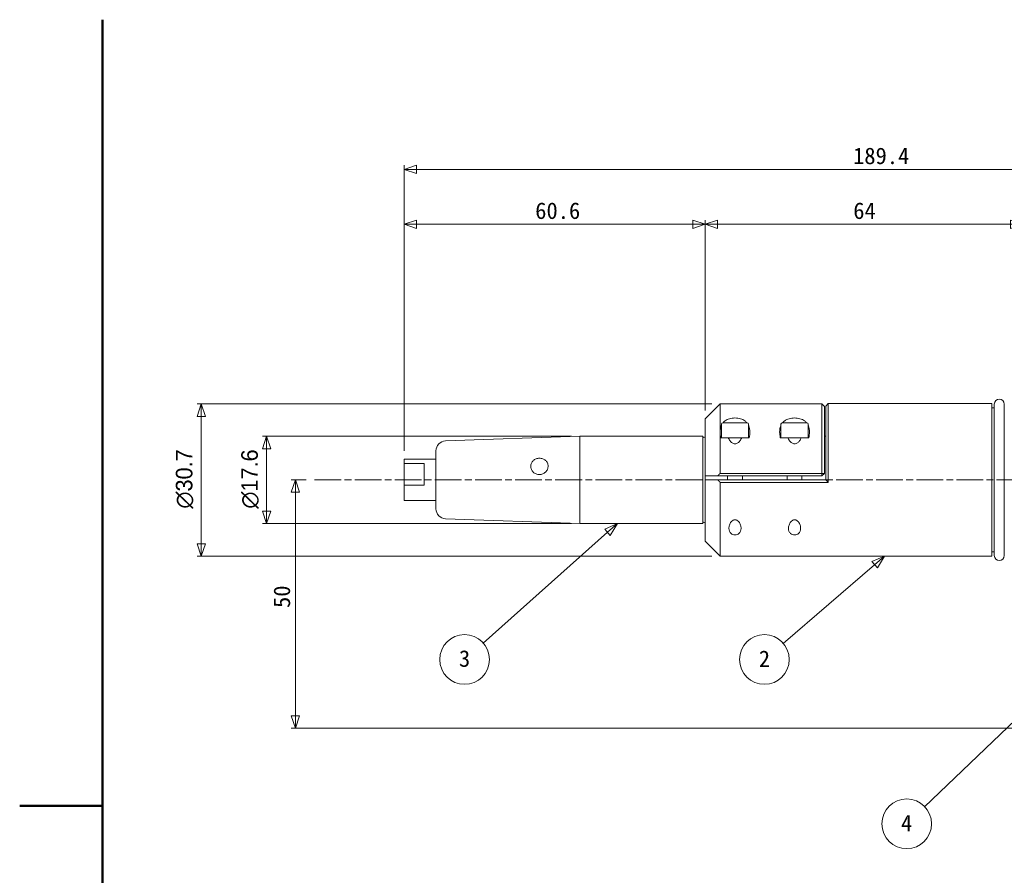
# Model space of a CAD drawing. Header units: millimetres. Extents: x 0 to 495, y 0 to 350.
# Tile 2 of 4: x 0 to 198, y 161 to 333. Entities that reach past the tile are written whole.
import ezdxf

# ---------------------------------------------------------------- set-up
doc = ezdxf.new("R2010")
doc.units = ezdxf.units.MM
doc.header["$LTSCALE"] = 1.666667
doc.linetypes.add('CHAIN', pattern=[0.3543, 0.2362, -0.0295, 0.0591, -0.0295])
doc.layers.get('0').update_dxf_attribs({"lineweight": 18})
for name, color, linetype, lineweight in [('中心線(ISO)', 7, 'CHAIN', 9), ('可見邊線(ISO)', 7, 'Continuous', 9), ('圖框_0', 7, 'Continuous', 50), ('標註(ISO)', 7, 'Continuous', 9), ('符號(ISO)', 7, 'Continuous', 9)]:
    doc.layers.add(name, color=color, linetype=linetype, lineweight=lineweight)
doc.dimstyles.new('標註', dxfattribs={"dimscale": 1.666667, "dimtxt": 2, "dimasz": 1.5, "dimexe": 0.5, "dimexo": 1, "dimgap": 0.5, "dimtad": 1, "dimdec": 3, "dimrnd": 1e-08, "dimdsep": 46, "dimtxsty": 'Standard', "dimblk": 'Filled-1', "dimcen": 0.09, "dimdle": 5, "dimclrd": 3, "dimclre": 3, "dimclrt": 3, "dimazin": 2, "dimtfac": 1, "dimtdec": 3, "dimtmove": 0, "dimatfit": 3, "dimldrblk": 'Filled-1', "dimfxl": 0, "dimtolj": 1, "dimlwd": 9, "dimlwe": 9, "dimarcsym": 0})

# ---------------------------------------------------------------- blocks, each defined once
blk = doc.blocks.new('Borders Default Border')
at = {"layer": '圖框_0', "flags": 128}
for points in [[(10, 10), (10, 200)], [(0, 105), (10, 105)]]:
    blk.add_lwpolyline(points, dxfattribs=at)
blk = doc.blocks.new('Filled-1')
at = {"color": 0}
for p, q in [((0, 0), (-1, 0.333)), ((-1, 0.333), (-1, -0.333)), ((-1, 0), (0, 0)), ((-1, -0.333), (0, 0))]:
    blk.add_line(p, q, dxfattribs=at)
at = {"color": 0, "flags": 128}
blk.add_lwpolyline([(-1, -0.333), (0, 0)], dxfattribs=at)
at = {"color": 0}
blk.add_solid([(-1, -0.333), (0, 0), (-1, 0.333), (-1, -0.333)], dxfattribs=at)
blk = doc.blocks.new('*D36')
at = {"layer": 'Defpoints', "color": 0, "linetype": 'Continuous'}
for p in [(55.56, 240.64), (59.41, 240.64), (205.12, 190.64)]:
    blk.add_point(p, dxfattribs=at)
at = {"layer": '標註(ISO)', "color": 3, "linetype": 'Continuous', "lineweight": 9}
for p, q in [((57.74, 240.64), (54.72, 240.64)), ((55.56, 193.14), (55.56, 238.14)), ((203.45, 190.64), (54.72, 190.64))]:
    blk.add_line(p, q, dxfattribs=at)
at = {"layer": '標註(ISO)', "color": 3, "linetype": 'Continuous', "lineweight": 9, "xscale": 2.5, "yscale": 2.5, "zscale": 2.5}
for p, rotation in [((55.56, 240.64), 90), ((55.56, 190.64), 270)]:
    blk.add_blockref('Filled-1', p, dxfattribs=dict(at, rotation=rotation))
at = {"layer": '標註(ISO)', "color": 3, "linetype": 'Continuous', "lineweight": 9, "insert": (52.84, 214.84), "char_height": 3.333, "attachment_point": 4, "rotation": 90}
blk.add_mtext('\\A1;50', dxfattribs=at)
blk = doc.blocks.new('*D37')
at = {"layer": 'Defpoints', "color": 0, "linetype": 'Continuous'}
for p in [(266.92, 303.17), (266.92, 281.64), (77.47, 244.82)]:
    blk.add_point(p, dxfattribs=at)
at = {"layer": '標註(ISO)', "color": 3, "linetype": 'Continuous', "lineweight": 9}
for p, q in [((77.47, 246.48), (77.47, 304)), ((266.92, 283.31), (266.92, 304)), ((79.97, 303.17), (264.42, 303.17))]:
    blk.add_line(p, q, dxfattribs=at)
at = {"layer": '標註(ISO)', "color": 3, "linetype": 'Continuous', "lineweight": 9, "xscale": 2.5, "yscale": 2.5, "zscale": 2.5, "rotation": 180}
blk.add_blockref('Filled-1', (77.47, 303.17), dxfattribs=at)
at = {"layer": '標註(ISO)', "color": 3, "linetype": 'Continuous', "lineweight": 9, "xscale": 2.5, "yscale": 2.5, "zscale": 2.5}
blk.add_blockref('Filled-1', (266.92, 303.17), dxfattribs=at)
at = {"layer": '標註(ISO)', "color": 3, "linetype": 'Continuous', "lineweight": 9, "insert": (167.91, 305.88), "char_height": 3.333, "attachment_point": 4}
blk.add_mtext('\\A1;189.4', dxfattribs=at)
blk = doc.blocks.new('*D41')
at = {"layer": 'Defpoints', "color": 0, "linetype": 'Continuous'}
for p in [(138.12, 292.13), (202.12, 277.64), (138.12, 252.94)]:
    blk.add_point(p, dxfattribs=at)
at = {"layer": '標註(ISO)', "color": 3, "linetype": 'Continuous', "lineweight": 9}
for p, q in [((138.12, 254.61), (138.12, 292.96)), ((199.62, 292.13), (140.62, 292.13)), ((202.12, 279.31), (202.12, 292.96))]:
    blk.add_line(p, q, dxfattribs=at)
at = {"layer": '標註(ISO)', "color": 3, "linetype": 'Continuous', "lineweight": 9, "xscale": 2.5, "yscale": 2.5, "zscale": 2.5, "rotation": 180}
blk.add_blockref('Filled-1', (138.12, 292.13), dxfattribs=at)
at = {"layer": '標註(ISO)', "color": 3, "linetype": 'Continuous', "lineweight": 9, "xscale": 2.5, "yscale": 2.5, "zscale": 2.5}
blk.add_blockref('Filled-1', (202.12, 292.13), dxfattribs=at)
at = {"layer": '標註(ISO)', "color": 3, "linetype": 'Continuous', "lineweight": 9, "insert": (167.95, 294.84), "char_height": 3.333, "attachment_point": 4}
blk.add_mtext('\\A1;64', dxfattribs=at)
blk = doc.blocks.new('*D42')
at = {"layer": 'Defpoints', "color": 0, "linetype": 'Continuous'}
for p in [(77.47, 292.13), (138.12, 252.94), (77.47, 244.82)]:
    blk.add_point(p, dxfattribs=at)
at = {"layer": '標註(ISO)', "color": 3, "linetype": 'Continuous', "lineweight": 9}
for p, q in [((77.47, 246.48), (77.47, 292.96)), ((135.62, 292.13), (79.97, 292.13)), ((138.12, 254.61), (138.12, 292.96))]:
    blk.add_line(p, q, dxfattribs=at)
at = {"layer": '標註(ISO)', "color": 3, "linetype": 'Continuous', "lineweight": 9, "xscale": 2.5, "yscale": 2.5, "zscale": 2.5, "rotation": 180}
blk.add_blockref('Filled-1', (77.47, 292.13), dxfattribs=at)
at = {"layer": '標註(ISO)', "color": 3, "linetype": 'Continuous', "lineweight": 9, "xscale": 2.5, "yscale": 2.5, "zscale": 2.5}
blk.add_blockref('Filled-1', (138.12, 292.13), dxfattribs=at)
at = {"layer": '標註(ISO)', "color": 3, "linetype": 'Continuous', "lineweight": 9, "insert": (103.87, 294.84), "char_height": 3.333, "attachment_point": 4}
blk.add_mtext('\\A1;60.6', dxfattribs=at)
blk = doc.blocks.new('*D47')
at = {"layer": 'Defpoints', "color": 0, "linetype": 'Continuous'}
for p in [(141.12, 255.94), (36.58, 225.27), (141.12, 225.27)]:
    blk.add_point(p, dxfattribs=at)
at = {"layer": '標註(ISO)', "color": 3, "linetype": 'Continuous', "lineweight": 9}
for p, q in [((139.45, 255.94), (35.75, 255.94)), ((36.58, 253.44), (36.58, 227.77)), ((139.45, 225.27), (35.75, 225.27))]:
    blk.add_line(p, q, dxfattribs=at)
at = {"layer": '標註(ISO)', "color": 3, "linetype": 'Continuous', "lineweight": 9, "xscale": 2.5, "yscale": 2.5, "zscale": 2.5}
for p, rotation in [((36.58, 255.94), 90), ((36.58, 225.27), 270)]:
    blk.add_blockref('Filled-1', p, dxfattribs=dict(at, rotation=rotation))
at = {"layer": '標註(ISO)', "color": 3, "linetype": 'Continuous', "lineweight": 9, "insert": (33.24, 234.85), "char_height": 3.3333, "attachment_point": 4, "rotation": 90}
blk.add_mtext('\\A1;{\\fAIGDT|b0|i0;\\ln}\\f新細明體|b0|i0;30.7', dxfattribs=at)
blk = doc.blocks.new('*D48')
at = {"layer": 'Defpoints', "color": 0, "linetype": 'Continuous'}
for p in [(112.87, 249.42), (49.76, 231.87), (112.87, 231.87)]:
    blk.add_point(p, dxfattribs=at)
at = {"layer": '標註(ISO)', "color": 3, "linetype": 'Continuous', "lineweight": 9}
for p, q in [((111.2, 249.42), (48.93, 249.42)), ((49.76, 246.92), (49.76, 234.37)), ((111.2, 231.87), (48.93, 231.87))]:
    blk.add_line(p, q, dxfattribs=at)
at = {"layer": '標註(ISO)', "color": 3, "linetype": 'Continuous', "lineweight": 9, "xscale": 2.5, "yscale": 2.5, "zscale": 2.5}
for p, rotation in [((49.76, 249.42), 90), ((49.76, 231.87), 270)]:
    blk.add_blockref('Filled-1', p, dxfattribs=dict(at, rotation=rotation))
at = {"layer": '標註(ISO)', "color": 3, "linetype": 'Continuous', "lineweight": 9, "insert": (46.42, 234.84), "char_height": 3.3333, "attachment_point": 4, "rotation": 90}
blk.add_mtext('\\A1;{\\fAIGDT|b0|i0;\\ln}\\f新細明體|b0|i0;17.6', dxfattribs=at)
blk = doc.blocks.new('Balloon2')
at = {"layer": '符號(ISO)', "color": 3, "linetype": 'Continuous', "lineweight": 9}
for p, q in [((104.56, 135.16), (103.02, 134.5)), ((103.35, 134.12), (104.56, 135.16)), ((103.68, 133.74), (104.56, 135.16)), ((103.35, 134.12), (92.3, 124.63)), ((103.02, 134.5), (103.68, 133.74))]:
    blk.add_line(p, q, dxfattribs=at)
at = {"layer": '符號(ISO)', "color": 3, "linetype": 'Continuous', "lineweight": 9, "flags": 128}
blk.add_lwpolyline([(103.68, 133.74), (104.56, 135.16)], dxfattribs=at)
at = {"layer": '符號(ISO)'}
blk.add_circle((90.03, 122.68), 3, dxfattribs=at)
at = {"layer": '符號(ISO)', "color": 3}
blk.add_solid([(103.68, 133.74), (104.56, 135.16), (103.02, 134.5), (103.68, 133.74)], dxfattribs=at)
at = {"layer": '符號(ISO)', "color": 3, "insert": (90.03, 122.76), "char_height": 2, "attachment_point": 5}
blk.add_mtext('2', dxfattribs=at)
blk = doc.blocks.new('Balloon3')
at = {"layer": '符號(ISO)', "color": 3, "linetype": 'Continuous', "lineweight": 9}
for p, q in [((72.25, 139.12), (70.72, 138.43)), ((70.72, 138.43), (71.39, 137.68)), ((71.05, 138.06), (72.25, 139.12)), ((71.39, 137.68), (72.25, 139.12)), ((71.05, 138.06), (56.02, 124.67))]:
    blk.add_line(p, q, dxfattribs=at)
at = {"layer": '符號(ISO)', "color": 3, "linetype": 'Continuous', "lineweight": 9, "flags": 128}
blk.add_lwpolyline([(71.39, 137.68), (72.25, 139.12)], dxfattribs=at)
at = {"layer": '符號(ISO)'}
blk.add_circle((53.78, 122.68), 3, dxfattribs=at)
at = {"layer": '符號(ISO)', "color": 3}
blk.add_solid([(71.39, 137.68), (72.25, 139.12), (70.72, 138.43), (71.39, 137.68)], dxfattribs=at)
at = {"layer": '符號(ISO)', "color": 3, "insert": (53.78, 122.78), "char_height": 2, "attachment_point": 5}
blk.add_mtext('3', dxfattribs=at)
blk = doc.blocks.new('Balloon4')
at = {"layer": '符號(ISO)', "color": 3, "linetype": 'Continuous', "lineweight": 9}
for p, q in [((122.47, 117.39), (120.97, 116.64)), ((121.32, 116.28), (122.47, 117.39)), ((121.66, 115.92), (122.47, 117.39)), ((121.32, 116.28), (109.4, 104.89)), ((120.97, 116.64), (121.66, 115.92))]:
    blk.add_line(p, q, dxfattribs=at)
at = {"layer": '符號(ISO)', "color": 3, "linetype": 'Continuous', "lineweight": 9, "flags": 128}
blk.add_lwpolyline([(121.66, 115.92), (122.47, 117.39)], dxfattribs=at)
at = {"layer": '符號(ISO)'}
blk.add_circle((107.23, 102.82), 3, dxfattribs=at)
at = {"layer": '符號(ISO)', "color": 3}
blk.add_solid([(121.66, 115.92), (122.47, 117.39), (120.97, 116.64), (121.66, 115.92)], dxfattribs=at)
at = {"layer": '符號(ISO)', "color": 3, "insert": (107.23, 102.91), "char_height": 2, "attachment_point": 5}
blk.add_mtext('4', dxfattribs=at)

msp = doc.modelspace()

# ---------------------------------------------------------------- linework, layer by layer
at = {"layer": '中心線(ISO)', "linetype": 'CHAIN', "ltscale": 13.688964}
msp.add_line((59.4097, 240.6422), (340.1651, 240.6422), dxfattribs=at)
at = {"layer": '可見邊線(ISO)'}
for p, q in [((138.1216, 252.9422), (141.1216, 255.9422)), ((141.1216, 255.9422), (141.1216, 250.2897)), ((161.6216, 255.9422), (141.1216, 255.9422)), ((161.6216, 241.9411), (161.6216, 255.9422)), ((162.1216, 255.4422), (161.6216, 255.9422)), ((162.4216, 255.5172), (162.9216, 256.0172)), ((162.9216, 256.0172), (162.9216, 240.1423)), ((195.8716, 256.0172), (162.9216, 256.0172)), ((195.8716, 256.0172), (195.8716, 225.2672)), ((198.3716, 225.2672), (198.3716, 256.0172)), ((198.3831, 256.0172), (198.3716, 256.0172)), ((198.3831, 225.2672), (198.3831, 256.0172)), ((162.1216, 255.4422), (162.1216, 241.9422)), ((162.4216, 240.6422), (162.4216, 255.5172)), ((196.3716, 255.1422), (195.8716, 255.1422)), ((196.3716, 255.8922), (196.3716, 225.3922)), ((138.1216, 241.4422), (138.1216, 252.9422)), ((141.6716, 252.1422), (146.5716, 252.1422)), ((153.6716, 252.1422), (158.5716, 252.1422)), ((141.1216, 250.2897), (141.1216, 241.9411)), ((141.3716, 251.8422), (141.3716, 249.1422)), ((146.8716, 251.8422), (146.8716, 249.1422)), ((153.3716, 251.8422), (153.3716, 249.1422)), ((158.8716, 251.8422), (158.8716, 249.1422)), ((85.8027, 248.4838), (112.8716, 249.4172)), ((112.8716, 249.4172), (112.8716, 231.8672)), ((137.6216, 249.4172), (112.8716, 249.4172)), ((137.6216, 249.4172), (137.6216, 231.8672)), ((141.5052, 249.1422), (141.2436, 249.1422)), ((141.5052, 249.1422), (146.7381, 249.1422)), ((146.9997, 249.1422), (146.7381, 249.1422)), ((153.5052, 249.1422), (153.2436, 249.1422)), ((153.5052, 249.1422), (158.7381, 249.1422)), ((158.9997, 249.1422), (158.7381, 249.1422)), ((162.4216, 249.4172), (162.1216, 249.4172)), ((83.8716, 234.7995), (83.8716, 246.485)), ((77.4716, 244.8172), (77.4716, 243.962)), ((83.8716, 244.8172), (77.4716, 244.8172)), ((77.4716, 239.5862), (77.4716, 243.962)), ((77.4716, 243.962), (81.4716, 243.962)), ((81.4716, 239.5862), (81.4716, 243.962)), ((138.1216, 240.6422), (138.1216, 241.4422)), ((138.1216, 228.2672), (138.1216, 240.6422)), ((140.6216, 240.6422), (138.1216, 240.6422)), ((162.4216, 240.6422), (140.6216, 240.6422)), ((140.6224, 241.4422), (161.6216, 241.4422)), ((161.6216, 241.9411), (141.1216, 241.9411)), ((141.1216, 240.1423), (141.1216, 225.2672)), ((141.1216, 240.1423), (162.9216, 240.1423)), ((142.6216, 241.4422), (142.6216, 240.6422)), ((145.6216, 241.4422), (145.6216, 240.6422)), ((154.6216, 241.4422), (154.6216, 240.6422)), ((157.6216, 241.4422), (157.6216, 240.6422)), ((162.1216, 241.9422), (161.6216, 241.4422)), ((161.6216, 241.4422), (161.6216, 241.9411)), ((81.4716, 239.5862), (77.4716, 239.5862)), ((77.4716, 239.5862), (77.4716, 236.4672)), ((83.8716, 236.4672), (77.4716, 236.4672)), ((85.8027, 232.8006), (112.8716, 231.8672)), ((137.6216, 231.8672), (112.8716, 231.8672)), ((138.1216, 228.2672), (141.1216, 225.2672)), ((195.8716, 225.2672), (141.1216, 225.2672)), ((196.3716, 226.1422), (195.8716, 226.1422)), ((198.3831, 225.2672), (198.3716, 225.2672))]:
    msp.add_line(p, q, dxfattribs=at)
for centre, radius, start, end in [((197.3716, 255.8922), 1, 0, 180), ((141.6716, 251.8422), 0.3, 90, 180), ((146.5716, 251.8422), 0.3, 0, 90), ((153.6716, 251.8422), 0.3, 90, 180), ((158.5716, 251.8422), 0.3, 0, 90), ((85.8716, 246.485), 2, 91.974934, 180), ((137.8716, 249.4172), 0.25, 180, 0), ((85.8716, 234.7995), 2, 180, 268.025066), ((137.8716, 231.8672), 0.25, 0, 180), ((197.3716, 225.3922), 1, 180, 0)]:
    msp.add_arc(centre, radius, start, end, dxfattribs=at)
for points, knots in [([(141.7101, 252.1417), (141.8311, 252.2855), (141.9712, 252.416), (142.3706, 252.7033), (142.6795, 252.8547), (143.3723, 253.0552), (143.7563, 253.1052), (144.487, 253.1052), (144.871, 253.0552), (145.5638, 252.8547), (145.8727, 252.7033), (146.2721, 252.416), (146.4122, 252.2855), (146.5332, 252.1417)], [0.995142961, 0.995142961, 0.995142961, 0.995142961, 1.067451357, 1.067451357, 1.177054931, 1.177054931, 1.286658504, 1.286658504, 1.396262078, 1.396262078, 1.505865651, 1.505865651, 1.578174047, 1.578174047, 1.578174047, 1.578174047]), ([(153.7101, 252.1417), (153.8311, 252.2855), (153.9712, 252.416), (154.3706, 252.7033), (154.6795, 252.8547), (155.3723, 253.0552), (155.7563, 253.1052), (156.487, 253.1052), (156.871, 253.0552), (157.5638, 252.8547), (157.8727, 252.7033), (158.2721, 252.416), (158.4122, 252.2855), (158.5332, 252.1417)], [0.995142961, 0.995142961, 0.995142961, 0.995142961, 1.067451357, 1.067451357, 1.177054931, 1.177054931, 1.286658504, 1.286658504, 1.396262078, 1.396262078, 1.505865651, 1.505865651, 1.578174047, 1.578174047, 1.578174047, 1.578174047]), ([(141.1216, 250.2897), (141.1216, 250.7122), (141.1834, 251.1515), (141.354, 251.5617), (141.3627, 251.5818), (141.3717, 251.6018)], [0.740869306, 0.740869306, 0.740869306, 0.740869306, 0.904160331, 0.904160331, 0.912645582, 0.912645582, 0.912645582, 0.912645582]), ([(146.8716, 251.6018), (146.8806, 251.5818), (146.8893, 251.5617), (147.0599, 251.1515), (147.1216, 250.7122), (147.1216, 249.9318), (147.0789, 249.5451), (146.9997, 249.1422)], [1.660671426, 1.660671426, 1.660671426, 1.660671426, 1.669156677, 1.669156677, 1.832447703, 1.832447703, 1.97081525, 1.97081525, 1.97081525, 1.97081525]), ([(153.2436, 249.1422), (153.1644, 249.5451), (153.1216, 249.9318), (153.1216, 250.7122), (153.1834, 251.1515), (153.354, 251.5617), (153.3627, 251.5818), (153.3717, 251.6018)], [0.602501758, 0.602501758, 0.602501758, 0.602501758, 0.740869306, 0.740869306, 0.904160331, 0.904160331, 0.912645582, 0.912645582, 0.912645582, 0.912645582]), ([(158.8716, 251.6018), (158.8806, 251.5818), (158.8893, 251.5617), (159.0599, 251.1515), (159.1216, 250.7122), (159.1216, 249.9318), (159.0789, 249.5451), (158.9997, 249.1422)], [1.660671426, 1.660671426, 1.660671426, 1.660671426, 1.669156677, 1.669156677, 1.832447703, 1.832447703, 1.97081525, 1.97081525, 1.97081525, 1.97081525]), ([(144.1216, 247.8889), (144.017, 247.8889), (143.916, 247.9081), (143.7243, 247.9758), (143.6335, 248.0244), (143.38, 248.199), (143.2361, 248.3541), (142.9779, 248.6985), (142.858, 248.9166), (142.764, 249.1422)], [0, 0, 0, 0, 0.031396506, 0.031396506, 0.062793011, 0.062793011, 0.125586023, 0.125586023, 0.206000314, 0.206000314, 0.206000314, 0.206000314]), ([(145.4793, 249.1422), (145.3853, 248.9166), (145.2654, 248.6985), (145.0072, 248.3541), (144.8633, 248.199), (144.6098, 248.0244), (144.519, 247.9758), (144.3273, 247.9081), (144.2263, 247.8889), (144.1216, 247.8889)], [1.081575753, 1.081575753, 1.081575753, 1.081575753, 1.161990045, 1.161990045, 1.224783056, 1.224783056, 1.256179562, 1.256179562, 1.287576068, 1.287576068, 1.287576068, 1.287576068]), ([(156.1216, 247.8889), (156.017, 247.8889), (155.916, 247.9081), (155.7243, 247.9758), (155.6335, 248.0244), (155.38, 248.199), (155.2361, 248.3541), (154.9779, 248.6985), (154.858, 248.9166), (154.764, 249.1422)], [0, 0, 0, 0, 0.031396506, 0.031396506, 0.062793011, 0.062793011, 0.125586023, 0.125586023, 0.206000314, 0.206000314, 0.206000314, 0.206000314]), ([(157.4793, 249.1422), (157.3853, 248.9166), (157.2654, 248.6985), (157.0072, 248.3541), (156.8633, 248.199), (156.6098, 248.0244), (156.519, 247.9758), (156.3273, 247.9081), (156.2263, 247.8889), (156.1216, 247.8889)], [1.081575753, 1.081575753, 1.081575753, 1.081575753, 1.161990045, 1.161990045, 1.224783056, 1.224783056, 1.256179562, 1.256179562, 1.287576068, 1.287576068, 1.287576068, 1.287576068]), ([(104.7092, 245.0039), (104.9311, 245.0079), (105.1671, 244.973), (105.6008, 244.8215), (105.7984, 244.7047), (106.1108, 244.43), (106.2465, 244.2534), (106.4269, 243.8576), (106.4716, 243.6382), (106.4716, 243.2189), (106.4269, 242.9923), (106.2465, 242.5702), (106.1108, 242.3748), (105.7984, 242.0632), (105.6008, 241.9261), (105.1671, 241.7423), (104.9311, 241.6958), (104.4904, 241.694), (104.2574, 241.7373), (103.8294, 241.9139), (103.6344, 242.047), (103.3264, 242.3513), (103.1928, 242.543), (103.0154, 242.9584), (102.9716, 243.1819), (102.9716, 243.5966), (103.0154, 243.815), (103.1928, 244.2121), (103.3264, 244.3911), (103.6344, 244.6726), (103.8294, 244.7942), (104.2574, 244.9579), (104.4904, 245.0001), (104.7092, 245.0039)], [0, 0, 0, 0, 0.06659145, 0.06659145, 0.13318291, 0.13318291, 0.1997056, 0.1997056, 0.26622829, 0.26622829, 0.33275098, 0.33275098, 0.39927367, 0.39927367, 0.46586513, 0.46586513, 0.53245658, 0.53245658, 0.59812858, 0.59812858, 0.66380059, 0.66380059, 0.72959084, 0.72959084, 0.79538109, 0.79538109, 0.86117135, 0.86117135, 0.9269616, 0.9269616, 0.9926336, 0.9926336, 1.05830561, 1.05830561, 1.05830561, 1.05830561]), ([(144.1216, 229.5488), (143.971, 229.5488), (143.8151, 229.577), (143.537, 229.6823), (143.4146, 229.7594), (143.1699, 229.9729), (143.0598, 230.1384), (142.9209, 230.4986), (142.8921, 230.6935), (142.8921, 231.0838), (142.929, 231.3135), (143.0815, 231.7634), (143.1959, 231.9837), (143.4353, 232.278), (143.5483, 232.388), (143.7465, 232.5094), (143.8173, 232.5427), (143.9655, 232.5884), (144.0429, 232.6009), (144.2004, 232.6009), (144.2778, 232.5884), (144.426, 232.5427), (144.4968, 232.5094), (144.695, 232.388), (144.808, 232.278), (145.0474, 231.9837), (145.1618, 231.7634), (145.3143, 231.3135), (145.3511, 231.0838), (145.3511, 230.6935), (145.3224, 230.4986), (145.1835, 230.1384), (145.0734, 229.9729), (144.8287, 229.7594), (144.7063, 229.6823), (144.4282, 229.577), (144.2723, 229.5488), (144.1216, 229.5488)], [0, 0, 0, 0, 0.045184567, 0.045184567, 0.090369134, 0.090369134, 0.161323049, 0.161323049, 0.232276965, 0.232276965, 0.312891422, 0.312891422, 0.39350588, 0.39350588, 0.440772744, 0.440772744, 0.464406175, 0.464406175, 0.488039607, 0.488039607, 0.511673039, 0.511673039, 0.535306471, 0.535306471, 0.582573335, 0.582573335, 0.663187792, 0.663187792, 0.74380225, 0.74380225, 0.814756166, 0.814756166, 0.885710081, 0.885710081, 0.930894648, 0.930894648, 0.976079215, 0.976079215, 0.976079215, 0.976079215]), ([(156.1216, 229.5488), (155.971, 229.5488), (155.8151, 229.577), (155.537, 229.6823), (155.4146, 229.7594), (155.1699, 229.9729), (155.0598, 230.1384), (154.9209, 230.4986), (154.8921, 230.6935), (154.8921, 231.0838), (154.929, 231.3135), (155.0815, 231.7634), (155.1959, 231.9837), (155.4353, 232.278), (155.5483, 232.388), (155.7465, 232.5094), (155.8173, 232.5427), (155.9655, 232.5884), (156.0429, 232.6009), (156.2004, 232.6009), (156.2778, 232.5884), (156.426, 232.5427), (156.4968, 232.5094), (156.695, 232.388), (156.808, 232.278), (157.0474, 231.9837), (157.1618, 231.7634), (157.3143, 231.3135), (157.3511, 231.0838), (157.3511, 230.6935), (157.3224, 230.4986), (157.1835, 230.1384), (157.0734, 229.9729), (156.8287, 229.7594), (156.7063, 229.6823), (156.4282, 229.577), (156.2723, 229.5488), (156.1216, 229.5488)], [0, 0, 0, 0, 0.045184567, 0.045184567, 0.090369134, 0.090369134, 0.161323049, 0.161323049, 0.232276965, 0.232276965, 0.312891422, 0.312891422, 0.39350588, 0.39350588, 0.440772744, 0.440772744, 0.464406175, 0.464406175, 0.488039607, 0.488039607, 0.511673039, 0.511673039, 0.535306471, 0.535306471, 0.582573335, 0.582573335, 0.663187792, 0.663187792, 0.74380225, 0.74380225, 0.814756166, 0.814756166, 0.885710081, 0.885710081, 0.930894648, 0.930894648, 0.976079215, 0.976079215, 0.976079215, 0.976079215])]:
    msp.add_open_spline(points, degree=3, knots=knots, dxfattribs=at)
for points in [[(141.2436, 249.1422), (141.1644, 249.5451), (141.1216, 249.9318), (141.1216, 250.2897)], [(162.9216, 240.1423), (162.7533, 240.308), (162.5864, 240.4747), (162.4216, 240.6422)]]:
    msp.add_open_spline(points, degree=3, dxfattribs=at)
for points, weights in [([(138.1216, 241.4422), (139.2562, 241.4422), (140.6224, 241.4422)], [1, 1.02504871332, 1.04174679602]), ([(140.6216, 240.6422), (140.8635, 240.3964), (141.1216, 240.1423)], [1.00347323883, 1.00200445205, 1]), ([(141.1216, 241.9411), (140.8643, 241.6875), (140.6224, 241.4422)], [1, 1.00189111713, 1.00326987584]), ([(162.1216, 241.9422), (161.8755, 241.9417), (161.6216, 241.9411)], [1, 1.00011476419, 1])]:
    msp.add_rational_spline(points, weights, degree=2, dxfattribs=at)

# ---------------------------------------------------------------- block references
at = {"xscale": 1.666666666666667, "yscale": 1.666666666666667, "zscale": 1.666666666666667}
msp.add_blockref('Borders Default Border', (0, 0), dxfattribs=at)
at = {"layer": '符號(ISO)', "xscale": 1.666666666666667, "yscale": 1.666666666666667, "zscale": 1.666666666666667}
for name in ['Balloon3', 'Balloon2', 'Balloon4']:
    msp.add_blockref(name, (0, 0), dxfattribs=at)

# ---------------------------------------------------------------- dimensions: what is measured, and where the dimension line sits
at = {"layer": '標註(ISO)', "color": 3, "linetype": 'Continuous', "lineweight": 9}
dim = msp.add_linear_dim(base=(266.9216, 303.1713), p1=(77.4716, 244.8172), p2=(266.9216, 281.6422), dimstyle='標註', override={"dimgap": 0.5, "dimdec": 3, "dimlfac": 0.999736, "dimtol": 0, "dimlim": 0, "dimtp": 0, "dimtm": 0, "dimtdec": 3, "dimtofl": 0, "dimatfit": 1}, dxfattribs=at)
dim.commit()
dim.dimension.update_dxf_attribs({"geometry": '*D37', "text_midpoint": (172.8302, 303.1713), "dimtype": 160})
for base, p1, p2, angle, override, picture, middle in [((77.4716, 292.1256), (138.1216, 252.9422), (77.4716, 244.8172), 180, {"dimgap": 0.5, "dimdec": 3, "dimlfac": 0.999176, "dimtol": 0, "dimlim": 0, "dimtp": 0, "dimtm": 0, "dimtdec": 3, "dimtofl": 0, "dimatfit": 1}, '*D42', (107.7966, 292.1256)), ((138.1216, 292.1256), (202.1216, 277.6422), (138.1216, 252.9422), 180, {"dimgap": 0.5, "dimdec": 3, "dimtol": 0, "dimlim": 0, "dimtp": 0, "dimtm": 0, "dimtdec": 3, "dimtofl": 0, "dimatfit": 1}, '*D41', (170.1274, 292.1256)), ((55.5557, 240.6422), (205.1216, 190.6422), (59.4097, 240.6422), 270, {"dimgap": 0.5, "dimdec": 3, "dimtol": 0, "dimlim": 0, "dimtp": 0, "dimtm": 0, "dimtdec": 3, "dimtofl": 0, "dimatfit": 1}, '*D36', (55.5557, 217.0385))]:
    dim = msp.add_linear_dim(base=base, p1=p1, p2=p2, angle=angle, dimstyle='標註', override=override, dxfattribs=at)
    dim.commit()
    dim.dimension.update_dxf_attribs({"geometry": picture, "text_midpoint": middle, "dimtype": 160})
for base, p1, p2, override, picture, middle in [((36.5843, 225.2672), (141.1216, 255.9422), (141.1216, 225.2672), {"dimgap": 0.5, "dimdec": 1, "dimtol": 0, "dimlim": 0, "dimtp": 0, "dimtm": 0, "dimtdec": 3, "dimtofl": 0, "dimatfit": 1}, '*D47', (36.5843, 240.6047)), ((49.7638079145, 231.8672324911), (112.8716486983, 249.4172324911), (112.8716486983, 231.8672324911), {"dimgap": 0.5, "dimdec": 1, "dimlfac": 1, "dimtol": 0, "dimlim": 0, "dimtp": 0, "dimtm": 0, "dimtdec": 3, "dimtofl": 0, "dimatfit": 1}, '*D48', (49.7638079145, 240.6422324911))]:
    dim = msp.add_linear_dim(base=base, p1=p1, p2=p2, angle=90, text='{\\fAIGDT|b0|i0;\\ln}\\f新細明體|b0|i0;<>', dimstyle='標註', override=override, dxfattribs=at)
    dim.commit()
    dim.dimension.update_dxf_attribs({"geometry": picture, "text_midpoint": middle, "dimtype": 160})

doc.saveas('drawing.dxf')
